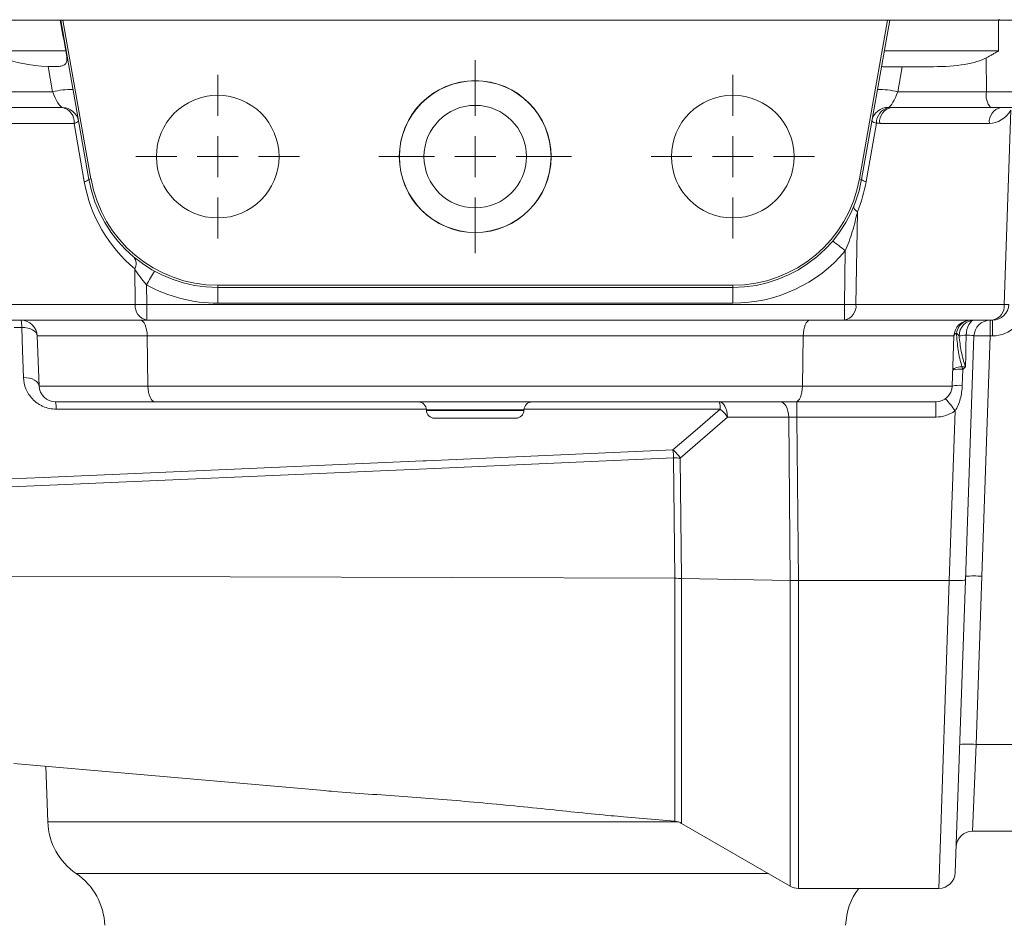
# Model space of a CAD drawing. Header units: millimetres. Extents: x 154 to 910, y 64 to 795.
# Tile 18 of 27: x 215 to 335, y 579 to 690. Entities that reach past the tile are written whole.
import ezdxf

# ---------------------------------------------------------------- set-up
doc = ezdxf.new("R2010")
doc.units = ezdxf.units.MM

# ---------------------------------------------------------------- blocks, each defined once
blk = doc.blocks.new('SW_CENTERMARKSYMBOL_0')
at = {"color": 0, "linetype": 'Continuous', "lineweight": 0}
for p, q in [((0, 5), (0, 10)), ((0, 0), (0, 2.5)), ((-5, 0), (-10, 0)), ((0, 0), (-2.5, 0)), ((0, 0), (0, -2.5)), ((0, 0), (2.5, 0)), ((5, 0), (10, 0)), ((0, -5), (0, -10))]:
    blk.add_line(p, q, dxfattribs=at)
blk = doc.blocks.new('SW_CENTERMARKSYMBOL_1')
at = {"color": 0, "linetype": 'Continuous', "lineweight": 0}
for p, q in [((0, 5), (0, 10)), ((0, 0), (0, 2.5)), ((-5, 0), (-10, 0)), ((0, 0), (-2.5, 0)), ((0, 0), (0, -2.5)), ((0, 0), (2.5, 0)), ((5, 0), (10, 0)), ((0, -5), (0, -10))]:
    blk.add_line(p, q, dxfattribs=at)
blk = doc.blocks.new('SW_CENTERMARKSYMBOL_2')
at = {"color": 0, "linetype": 'Continuous', "lineweight": 0}
for p, q in [((0, 5), (0, 11.79)), ((0, 0), (0, 2.5)), ((-5, 0), (-11.79, 0)), ((0, 0), (-2.5, 0)), ((0, 0), (0, -2.5)), ((0, 0), (2.5, 0)), ((5, 0), (11.79, 0)), ((0, -5), (0, -11.79))]:
    blk.add_line(p, q, dxfattribs=at)

msp = doc.modelspace()

# ---------------------------------------------------------------- linework, layer by layer
at = {"color": 7, "linetype": 'Continuous', "lineweight": 15}
for p, q in [((211.71, 689.91), (219.93, 689.91)), ((220.01, 689.91), (219.93, 689.91)), ((223.45, 670.43), (220.01, 689.91)), ((220.01, 689.91), (220.29, 689.91)), ((220.29, 689.91), (223.71, 670.48)), ((321.12, 689.91), (220.29, 689.91)), ((317.7, 670.48), (321.12, 689.91)), ((321.4, 689.91), (317.96, 670.43)), ((321.12, 689.91), (321.4, 689.91)), ((321.4, 689.91), (334.71, 689.91)), ((334.71, 686.14), (334.71, 689.91)), ((334.71, 689.91), (338.61, 689.91)), ((334.79, 690.01), (334.79, 689.91)), ((211.71, 686.14), (220.64, 686.14)), ((320.73, 686.14), (334.71, 686.14)), ((333.23, 681.14), (333.2, 685.28)), ((219.02, 681.14), (218.48, 684.23)), ((326.74, 684.21), (320.6, 684.21)), ((322.93, 684.21), (322.39, 681.14)), ((213.18, 681.14), (219.02, 681.14)), ((322.39, 681.14), (333.23, 681.14)), ((220.22, 679.21), (212.66, 679.21)), ((333.75, 679.21), (321.59, 679.21)), ((338.39, 679.21), (333.75, 679.21)), ((335.4, 655.14), (336.22, 678.88)), ((221.64, 677.28), (212.82, 677.28)), ((222.89, 670.15), (221.64, 677.28)), ((319.78, 677.31), (318.52, 670.15)), ((333.59, 677.28), (320.18, 677.28)), ((223.45, 670.43), (223.71, 670.48)), ((317.96, 670.43), (317.7, 670.48)), ((317.45, 666.45), (317.28, 655.14)), ((315.87, 655.14), (315.96, 661.67)), ((229.13, 655.14), (229.06, 659.48)), ((230.51, 657.52), (230.54, 655.14)), ((239.21, 657.21), (239.21, 657.48)), ((239.21, 657.48), (302.21, 657.48)), ((302.21, 657.21), (239.21, 657.21)), ((239.21, 657.21), (239.21, 655.28)), ((302.21, 657.21), (302.21, 657.48)), ((302.21, 657.21), (302.21, 655.28)), ((211.02, 655.14), (229.13, 655.14)), ((230.54, 655.14), (315.87, 655.14)), ((230.54, 655.14), (230.54, 653.21)), ((302.21, 655.28), (239.21, 655.28)), ((315.87, 653.21), (315.87, 655.14)), ((317.28, 655.14), (335.4, 655.14)), ((230.54, 653.21), (212.43, 653.21)), ((315.87, 653.21), (230.54, 653.21)), ((333.98, 653.21), (315.87, 653.21)), ((333.7, 651.28), (333.7, 653.21)), ((333.98, 651.28), (333.98, 653.21)), ((215.25, 652.32), (214.32, 652.32)), ((230.59, 651.28), (217.15, 651.28)), ((217.15, 651.28), (217.36, 645.14)), ((310.82, 651.28), (230.59, 651.28)), ((230.59, 651.28), (230.68, 645.14)), ((310.82, 651.28), (310.73, 645.14)), ((329.26, 651.28), (310.82, 651.28)), ((329.26, 651.28), (329.05, 645.14)), ((331.7, 651.28), (330.66, 621.42)), ((333.7, 651.28), (332.68, 621.89)), ((333.98, 651.28), (333.7, 651.28)), ((330.34, 647.19), (330.27, 645.22)), ((217.36, 645.14), (230.68, 645.14)), ((230.68, 645.14), (310.73, 645.14)), ((310.73, 645.14), (329.05, 645.14)), ((231.51, 643.21), (219.36, 643.21)), ((309.91, 643.21), (231.51, 643.21)), ((327.05, 643.21), (309.91, 643.21)), ((310.05, 641.35), (310.05, 643.21)), ((327.05, 641.35), (327.05, 643.21)), ((264.74, 642.24), (264.74, 642.17)), ((276.67, 642.17), (276.67, 642.24)), ((328.66, 621.35), (329.39, 642.1)), ((275.67, 641.21), (265.74, 641.21)), ((301.57, 641.34), (295.79, 636.34)), ((309.05, 641.34), (301.57, 641.34)), ((309.24, 621.36), (309.05, 641.34)), ((327.05, 641.35), (310.05, 641.35)), ((310.05, 641.35), (310.24, 621.35)), ((295.13, 621.63), (294.97, 636.35)), ((295.79, 636.34), (295.95, 621.62)), ((213.56, 621.88), (295.12, 621.63)), ((295.12, 621.63), (295.13, 621.63)), ((295.95, 621.62), (309.24, 621.36)), ((295.95, 621.62), (295.95, 621.62)), ((330.66, 621.42), (329.41, 585.64)), ((330.66, 621.42), (330.66, 621.42)), ((332.68, 621.89), (331.96, 601.32)), ((309.24, 621.36), (309.24, 621.36)), ((310.24, 621.35), (328.66, 621.35)), ((310.24, 621.35), (310.24, 621.35)), ((331.96, 601.32), (331.52, 590.71)), ((331.96, 601.32), (341.71, 601.32)), ((214.29, 598.98), (252.24, 595.66)), ((218.2, 598.64), (218.44, 591.84)), ((288.84, 592.46), (295.12, 591.91)), ((295.95, 591.65), (309.24, 583.98)), ((341.71, 590.71), (331.52, 590.71)), ((310.24, 583.71), (327.41, 583.71))]:
    msp.add_line(p, q, dxfattribs=at)
at = {"color": 8, "linetype": 'Continuous', "lineweight": 15}
for p, q in [((333.23, 681.14), (340.39, 681.14)), ((270.71, 642.24), (264.74, 642.24)), ((264.74, 642.17), (270.71, 642.17)), ((276.67, 642.24), (270.71, 642.24)), ((270.71, 642.17), (276.67, 642.17)), ((295.12, 591.91), (295.12, 621.63)), ((295.95, 621.62), (295.95, 591.65)), ((309.24, 583.98), (309.24, 621.36)), ((310.24, 621.35), (310.24, 583.71)), ((327.41, 583.71), (328.66, 621.35)), ((218.44, 591.84), (295.52, 591.84)), ((221.92, 585.51), (270.71, 585.51)), ((270.71, 585.51), (306.58, 585.51))]:
    msp.add_line(p, q, dxfattribs=at)
at = {"color": 7, "linetype": 'Continuous', "lineweight": 15, "flags": 128}
for points in [[(317.01, 667.14), (317, 667.07), (317, 667), (317.03, 666.92), (317.07, 666.83), (317.14, 666.74), (317.22, 666.65), (317.33, 666.55), (317.45, 666.45)], [(331.78, 653.21), (331.58, 653.17), (331.4, 653.07), (331.23, 652.9), (331.07, 652.68), (330.94, 652.4), (330.84, 652.08), (330.78, 651.73), (330.74, 651.36)], [(215.25, 652.32), (215.62, 652.3), (215.97, 652.24), (216.3, 652.15), (216.58, 652.02), (216.82, 651.86), (216.99, 651.68), (217.1, 651.48), (217.15, 651.28)], [(215.46, 646.18), (215.35, 649.5), (215.25, 652.32)], [(330.24, 647.5), (330, 647.48), (329.78, 647.44), (329.59, 647.4), (329.42, 647.35), (329.29, 647.29), (329.2, 647.23), (329.14, 647.17), (329.12, 647.1)], [(215.46, 646.18), (215.84, 646.16), (216.19, 646.1), (216.51, 646.01), (216.8, 645.88), (217.03, 645.72), (217.21, 645.54), (217.32, 645.34), (217.36, 645.14)], [(301.57, 641.34), (301.54, 641.71), (301.47, 642.06), (301.38, 642.39), (301.25, 642.67), (301.1, 642.9), (300.94, 643.07), (300.75, 643.17), (300.57, 643.21)], [(309.05, 641.34), (309.02, 641.71), (308.96, 642.06), (308.86, 642.39), (308.74, 642.67), (308.59, 642.9), (308.42, 643.07), (308.24, 643.17), (308.06, 643.21)], [(294.89, 637.33), (297.61, 639.68), (300.67, 642.32)], [(213.89, 633.8), (217.87, 633.97), (233.79, 634.67), (264.34, 636), (264.71, 636.01), (294.89, 637.33)], [(294.97, 636.35), (264.78, 635.04), (213.96, 632.83)]]:
    msp.add_lwpolyline(points, dxfattribs=at)
at = {"color": 8, "linetype": 'Continuous', "lineweight": 15, "flags": 128}
for points in [[(264.71, 642.32), (250.08, 642.32), (231.88, 642.32), (219.46, 642.32)], [(300.67, 642.32), (296.68, 642.32), (280.71, 642.32), (276.69, 642.32)]]:
    msp.add_lwpolyline(points, dxfattribs=at)
at = {"color": 7, "linetype": 'Continuous', "lineweight": 15}
for centre, radius in [((270.71, 673.21), 9.29), ((270.71, 673.21), 9.27), ((239.21, 673.21), 7.5), ((302.21, 673.21), 7.5), ((270.71, 673.21), 6.27)]:
    msp.add_circle(centre, radius, dxfattribs=at)
for centre, radius, start, end in [((221.18, 673.13), 8.29, 87.6858, 105.0479), ((320.23, 673.13), 8.29, 74.9521, 92.3142), ((335.47, 680.7), 2.28, 168.9819, 221.0252), ((220.22, 677.21), 2, 10, 90), ((219.89, 677.48), 1.76, 353.4535, 78.9719), ((321.18, 677.23), 1.99, 87.8724, 169.8316), ((321.75, 677.31), 1.97, 104.5467, 180.1815), ((321.93, 677.48), 1.76, 101.0281, 186.5465), ((335.34, 677.48), 1.76, 101.0281, 186.5465), ((221.55, 678.16), 0.883, 275.8927, 317.1328), ((319.87, 678.19), 0.883, 222.8672, 264.1073), ((222.8, 671.03), 0.883, 275.8927, 317.1328), ((240.62, 673.28), 18, 190, 230.0662), ((239.21, 673.21), 16, 190, 270), ((239.21, 673.21), 15.73, 190, 270), ((302.21, 673.21), 15.73, 270, 350), ((302.21, 673.21), 16, 270, 350), ((300.79, 673.28), 18, 337.7115, 350), ((318.61, 671.03), 0.883, 222.8672, 264.1073), ((303.85, 648.06), 18.22, 48.3409, 54.4942), ((302.21, 673.28), 18, 270, 319.8542), ((227.96, 660.11), 1.28, 329.9126, 40.2026), ((255.64, 644.19), 28.45, 148.1494, 152.0559), ((239.21, 673.28), 18, 241.0994, 270), ((230.88, 654.94), 1.76, 173.4535, 258.9719), ((229.83, 698.08), 42.95, 269.0572, 270.9428), ((316.58, 698.08), 42.95, 269.0572, 270.9428), ((315.53, 654.94), 1.76, 281.0281, 6.5465), ((333.65, 654.94), 1.76, 281.0281, 6.5465), ((333.98, 655.21), 2, 270, 358), ((333.98, 655.28), 4, 270, 358), ((335.69, 661.12), 5.99, 267.1981, 272.8019), ((215.15, 651.21), 2, 2, 90), ((212.58, 652.46), 2.67, 356.9708, 16.1633), ((331.26, 651.21), 2, 90, 178), ((331.37, 651.4), 1.81, 93.3072, 172.6089), ((331.83, 651.27), 1.94, 91.6364, 179.9499), ((333.7, 651.21), 2, 90, 177.9988), ((329.73, 651.18), 0.478, 109.7055, 168.5593), ((330.9, 646.1), 5.27, 91.673, 101.0393), ((332.7, 636.94), 14.37, 86.0117, 93.9859), ((329.99, 643.49), 3.72, 84.5167, 103.5054), ((335.29, 649), 5.27, 196.548, 200.1681), ((219.36, 645.21), 2, 182, 270), ((327.05, 645.21), 2, 270, 358), ((329.92, 641.52), 3.72, 84.5167, 103.5055), ((216.79, 642.46), 2.67, 356.9725, 16.1537), ((263.74, 642.21), 1, 2, 90), ((277.67, 642.21), 1, 90, 178), ((298, 642.46), 2.67, 356.9727, 16.1563), ((319.88, 635.82), 11.4, 33.455, 42.9597), ((265.74, 642.21), 1, 182, 270), ((275.67, 642.21), 1, 270, 358), ((297.88, 638.88), 4.43, 33.6769, 50.9926), ((327.05, 645.35), 4, 270, 305.7346), ((292.11, 633.89), 4.43, 33.6795, 50.9946), ((276.54, 635.47), 18.45, 2.7247, 5.765), ((295.11, 611.55), 24.8, 88.4161, 90.323), ((331.68, 607.55), 14.37, 86.0117, 93.9859), ((330.96, 586.99), 14.37, 86.0129, 93.9871), ((226.43, 592.11), 8, 182, 235.6082), ((294.95, 589.92), 2, 60, 85), ((331.52, 588.71), 2, 90, 178), ((217.4, 578.91), 8, 2, 55.6082), ((327.41, 585.71), 2, 270.3486, 358), ((310.24, 585.71), 2, 240, 270), ((324.01, 578.91), 8, 143.163, 178)]:
    msp.add_arc(centre, radius, start, end, dxfattribs=at)
for centre, major_axis, ratio, start_param, end_param in [((220.17, 677.51), (-7.29, 41.4), 0.04758, 4.913956, 5.008145), ((219.95, 686.21), (7.47, 0.08), 0.267572, 3.586827, 4.511895), ((326.47, 686.21), (7.47, -0.08), 0.267572, 4.751314, 5.837951), ((219.52, 681.21), (-0.75, 1.99), 0.228601, 1.520225, 3.056115), ((321.89, 681.21), (0.75, 1.99), 0.228601, 3.349885, 4.762961), ((321.75, 681.21), (2.75, 0.24), 0.72281, 4.470548, 4.593362), ((333.63, 681.28), (0.13, 4), 0.81623, 3.167126, 4.095412), ((320.34, 681.28), (0.46, 3.98), 0.81283, 3.112633, 3.235448), ((229.76, 651.21), (0, 2), 0.414214, 4.747296, 6.283185), ((311.65, 651.21), (0, 2), 0.414214, 0, 1.53589), ((331.78, 710.58), (2, 114.48), 0.000021, 4.128987, 4.168659), ((329.7, 651.21), (2, 0.07), 0.069374, 6.278313, 7.304162), ((231.51, 645.21), (0, 2), 0.414214, 1.605703, 3.141593), ((309.91, 645.21), (0, 2), 0.414214, 3.141593, 4.677482), ((310.06, 641.21), (2, -0.02), 0.069729, 1.572764, 2.096036), ((328.66, 621.42), (2, 0), 0.0349, 4.713607, 6.281968)]:
    msp.add_ellipse(centre, major_axis=major_axis, ratio=ratio, start_param=start_param, end_param=end_param, dxfattribs=at)
for points, knots in [([(218.48, 684.23), (218.66, 684.23), (218.84, 684.22), (219.2, 684.22), (219.39, 684.23), (219.74, 684.24), (219.91, 684.26), (220.21, 684.31), (220.35, 684.36), (220.56, 684.49), (220.64, 684.58), (220.71, 684.76), (220.73, 684.82), (220.75, 684.96), (220.76, 685.03), (220.76, 685.26), (220.75, 685.43), (220.7, 685.78), (220.67, 685.96), (220.64, 686.14)], [0, 0, 0, 0, 0.125, 0.125, 0.25, 0.25, 0.375, 0.375, 0.5, 0.5, 0.625, 0.625, 0.6875, 0.6875, 0.75, 0.75, 0.875, 0.875, 1, 1, 1, 1]), ([(334.71, 686.14), (334.58, 686.06), (334.45, 685.99), (334.2, 685.84), (334.07, 685.77), (333.7, 685.55), (333.45, 685.41), (333.2, 685.28)], [0, 0, 0, 0, 0.25, 0.25, 0.5, 0.5, 1, 1, 1, 1]), ([(320.43, 684.42), (320.42, 684.35), (320.42, 684.3), (320.48, 684.22), (320.53, 684.21), (320.6, 684.21)], [0, 0, 0, 0, 0.5, 0.5, 1, 1, 1, 1]), ([(317.45, 666.45), (317.27, 665.64), (317.07, 664.83), (316.58, 663.23), (316.3, 662.45), (315.96, 661.67)], [0, 0, 0, 0, 0.5, 0.5, 1, 1, 1, 1]), ([(230.51, 657.52), (230.22, 657.83), (229.96, 658.16), (229.48, 658.82), (229.26, 659.15), (229.06, 659.48)], [0, 0, 0, 0, 0.5, 0.5, 1, 1, 1, 1]), ([(329.57, 651.63), (329.61, 650.95), (329.67, 650.26), (329.88, 648.88), (330.03, 648.18), (330.24, 647.5)], [0, 0, 0, 0, 0.5, 0.5, 1, 1, 1, 1]), ([(329.89, 651.27), (329.95, 650.63), (330.04, 650), (330.22, 649.06), (330.29, 648.75), (330.46, 648.13), (330.56, 647.83), (330.68, 647.52)], [0, 0, 0, 0, 0.5, 0.5, 0.75, 0.75, 1, 1, 1, 1]), ([(219.46, 642.32), (219.18, 642.32), (218.9, 642.35), (218.35, 642.47), (218.09, 642.55), (217.71, 642.72), (217.59, 642.78), (217.36, 642.92), (217.25, 642.99), (216.92, 643.22), (216.73, 643.39), (216.38, 643.77), (216.22, 643.96), (215.96, 644.38), (215.85, 644.6), (215.58, 645.26), (215.48, 645.72), (215.46, 646.18)], [0, 0, 0, 0, 0.125, 0.125, 0.25, 0.25, 0.3125, 0.3125, 0.375, 0.375, 0.5, 0.5, 0.625, 0.625, 0.75, 0.75, 1, 1, 1, 1]), ([(330.27, 645.22), (330.25, 644.68), (330.18, 644.13), (329.97, 643.33), (329.88, 643.07), (329.67, 642.57), (329.54, 642.33), (329.39, 642.1)], [0, 0, 0, 0, 0.5, 0.5, 0.75, 0.75, 1, 1, 1, 1]), ([(309.24, 621.36), (309.28, 621.35), (309.36, 621.35), (309.48, 621.35), (309.6, 621.35), (309.72, 621.35), (309.85, 621.35), (309.98, 621.35), (310.11, 621.35), (310.2, 621.35), (310.24, 621.35)], [0, 0, 0, 0, 0.125002, 0.250003, 0.375002, 0.5, 0.624998, 0.749997, 0.874998, 1, 1, 1, 1]), ([(252.24, 595.67), (252.63, 595.63), (254.37, 595.47), (257.61, 595.25), (261.89, 594.94), (266.21, 594.62), (270.57, 594.26), (274.96, 593.85), (280.61, 593.28), (285.28, 592.77), (288.34, 592.51), (288.84, 592.47)], [0, 0, 0, 0, 0.033392, 0.151069, 0.268745, 0.383997, 0.499247, 0.617815, 0.736384, 0.956999, 1, 1, 1, 1])]:
    msp.add_open_spline(points, degree=3, knots=knots, dxfattribs=at)
for points in [[(329.89, 651.27), (329.8, 651.39), (329.69, 651.51), (329.57, 651.63)], [(330.24, 647.5), (330.39, 647.51), (330.54, 647.52), (330.68, 647.52)], [(330.34, 647.19), (330.46, 647.29), (330.57, 647.41), (330.68, 647.52)], [(295.95, 621.62), (295.7, 621.63), (295.41, 621.63), (295.13, 621.63)], [(328.66, 621.35), (328.66, 621.35), (328.66, 621.35), (328.66, 621.35)]]:
    msp.add_open_spline(points, degree=3, dxfattribs=at)

# ---------------------------------------------------------------- block references
at = {"color": 7, "linetype": 'Continuous', "lineweight": 0}
for name, p in [('SW_CENTERMARKSYMBOL_2', (270.71, 673.21)), ('SW_CENTERMARKSYMBOL_1', (239.21, 673.21)), ('SW_CENTERMARKSYMBOL_0', (302.21, 673.21))]:
    msp.add_blockref(name, p, dxfattribs=at)

doc.saveas('drawing.dxf')
